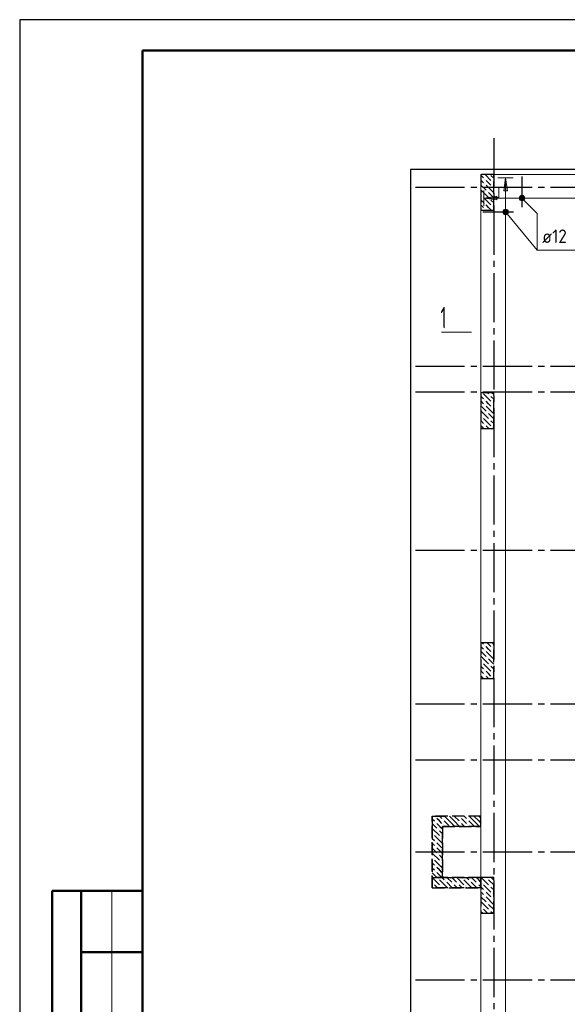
# Model space of a CAD drawing. Header units: millimetres. Extents: x 0 to 50400, y 0 to 39903.
# Tile 2 of 17: x 0 to 10704, y 16382 to 35640. Entities that reach past the tile are written whole.
import ezdxf

# ---------------------------------------------------------------- set-up
doc = ezdxf.new("R2010")
doc.units = ezdxf.units.MM
doc.linetypes.add('______2', pattern=[324, 240, -84])
doc.linetypes.add('______5', pattern=[1320, 960, -120, 120, -120])
for name, color, linetype, lineweight in [('Standard', 7, 'Continuous', 25), ('ЖБ Перекрытие верхний уровень_1', 7, 'Continuous', 35), ('ЖБ Пилон', 7, 'Continuous', 35), ('ЖБ Стена верхний уровень', 7, 'Continuous', 35), ('Общий01', 7, 'Continuous', 13), ('Общий02', 7, 'Continuous', 18), ('Позиционная метка линия выноска', 7, 'Continuous', 13), ('Позиционная метка номер позиции', 7, 'Continuous', 13)]:
    doc.layers.add(name, color=color, linetype=linetype, lineweight=lineweight)
doc.layers.add('Обрамление П-обр. равн.', color=7, linetype='Continuous', lineweight=25, true_color=0x5f1e0f)
doc.layers.add('Оси', color=7, linetype='______5', true_color=0x656565)
doc.styles.add('ISOCPEUR', font='txt')

msp = doc.modelspace()

# ---------------------------------------------------------------- hatches: boundary and pattern name
at = {"layer": 'ЖБ Пилон', "linetype": 'Continuous', "lineweight": -3, "transparency": 33554687}
for points in [[(9087, 32521), (9092, 32526), (9096, 32521), (9092, 32516)], [(9087, 32425), (9092, 32430), (9096, 32425), (9092, 32421)], [(9231, 32473), (9236, 32478), (9240, 32473), (9236, 32468)], [(9231, 32377), (9236, 32382), (9240, 32377), (9236, 32372)], [(9039, 32185), (9044, 32190), (9048, 32185), (9044, 32181)], [(9135, 32281), (9140, 32286), (9144, 32281), (9140, 32276)], [(9087, 32041), (9092, 32046), (9096, 32041), (9092, 32036)], [(9183, 32137), (9188, 32142), (9192, 32137), (9188, 32132)], [(9231, 31993), (9236, 31998), (9240, 31993), (9236, 31988)], [(9087, 31945), (9092, 31950), (9096, 31945), (9092, 31941)], [(9045, 28342), (9044, 28341), (9042, 28342)], [(9087, 28201), (9092, 28206), (9096, 28201), (9092, 28196)], [(9183, 28297), (9188, 28302), (9192, 28297), (9188, 28292)], [(9231, 28153), (9236, 28158), (9240, 28153), (9236, 28148)], [(9087, 28105), (9092, 28110), (9096, 28105), (9092, 28101)], [(9135, 27961), (9140, 27966), (9144, 27961), (9140, 27956)], [(9231, 28057), (9236, 28062), (9240, 28057), (9236, 28052)], [(9039, 27865), (9044, 27870), (9048, 27865), (9044, 27861)], [(9183, 27817), (9188, 27822), (9192, 27817), (9188, 27812)], [(9087, 27721), (9092, 27726), (9096, 27721), (9092, 27716)], [(9231, 27673), (9236, 27678), (9240, 27673), (9236, 27668)], [(9087, 23401), (9092, 23406), (9096, 23401), (9092, 23396)], [(9087, 23305), (9092, 23310), (9096, 23305), (9092, 23301)], [(9231, 23353), (9236, 23358), (9240, 23353), (9236, 23348)], [(9135, 23161), (9140, 23166), (9144, 23161), (9140, 23156)], [(9231, 23257), (9236, 23262), (9240, 23257), (9236, 23252)], [(9039, 23065), (9044, 23070), (9048, 23065), (9044, 23061)], [(9087, 22921), (9092, 22926), (9096, 22921), (9092, 22916)], [(9183, 23017), (9188, 23022), (9192, 23017), (9188, 23012)], [(9087, 22825), (9092, 22830), (9096, 22825), (9092, 22821)], [(9231, 22873), (9236, 22878), (9240, 22873), (9236, 22868)], [(9231, 22777), (9236, 22782), (9240, 22777), (9236, 22772)], [(9039, 18745), (9044, 18750), (9048, 18745), (9044, 18741)], [(9135, 18841), (9140, 18846), (9144, 18841), (9140, 18836)], [(9183, 18697), (9188, 18702), (9192, 18697), (9188, 18692)], [(9087, 18601), (9092, 18606), (9096, 18601), (9092, 18596)], [(9087, 18505), (9092, 18510), (9096, 18505), (9092, 18501)], [(9231, 18553), (9236, 18558), (9240, 18553), (9236, 18548)], [(9135, 18361), (9140, 18366), (9144, 18361), (9140, 18356)], [(9231, 18457), (9236, 18462), (9240, 18457), (9236, 18452)], [(9039, 18265), (9044, 18270), (9048, 18265), (9044, 18261)], [(9183, 18217), (9188, 18222), (9192, 18217), (9188, 18212)]]:
    msp.add_hatch(color=7, dxfattribs=at).paths.add_polyline_path(points, flags=16)
at = {"layer": 'ЖБ Стена верхний уровень', "linetype": 'Continuous', "lineweight": -3, "transparency": 33554687}
for points in [[(8127, 20041), (8132, 20046), (8136, 20041), (8132, 20036)], [(8607, 20041), (8612, 20046), (8616, 20041), (8612, 20036)], [(8127, 19945), (8132, 19950), (8136, 19945), (8132, 19941)], [(8271, 19993), (8276, 19998), (8280, 19993), (8276, 19988)], [(8271, 19897), (8276, 19902), (8280, 19897), (8276, 19892)], [(8607, 19945), (8612, 19950), (8616, 19945), (8612, 19941)], [(8751, 19993), (8756, 19998), (8760, 19993), (8756, 19988)], [(8751, 19897), (8756, 19902), (8760, 19897), (8756, 19892)], [(8079, 19705), (8084, 19710), (8088, 19705), (8084, 19701)], [(8175, 19801), (8180, 19806), (8184, 19801), (8180, 19796)], [(8223, 19657), (8228, 19662), (8232, 19657), (8228, 19652)], [(8127, 19561), (8132, 19566), (8136, 19561), (8132, 19556)], [(8127, 19465), (8132, 19470), (8136, 19465), (8132, 19461)], [(8175, 19321), (8180, 19326), (8184, 19321), (8180, 19316)], [(8079, 19225), (8084, 19230), (8088, 19225), (8084, 19221)], [(8127, 19081), (8132, 19086), (8136, 19081), (8132, 19076)], [(8223, 19177), (8228, 19182), (8232, 19177), (8228, 19172)], [(8127, 18985), (8132, 18990), (8136, 18985), (8132, 18981)], [(8079, 18745), (8084, 18750), (8088, 18745), (8084, 18741)], [(8175, 18841), (8180, 18846), (8184, 18841), (8180, 18836)], [(8223, 18697), (8228, 18702), (8232, 18697), (8228, 18692)], [(8319, 18793), (8324, 18798), (8328, 18793), (8324, 18788)], [(8463, 18745), (8468, 18750), (8472, 18745), (8468, 18741)], [(8559, 18745), (8564, 18750), (8568, 18745), (8564, 18741)], [(8655, 18841), (8660, 18846), (8664, 18841), (8660, 18836)], [(8703, 18697), (8708, 18702), (8712, 18697), (8708, 18692)], [(8799, 18793), (8804, 18798), (8808, 18793), (8804, 18788)], [(8943, 18745), (8948, 18750), (8952, 18745), (8948, 18741)]]:
    msp.add_hatch(color=7, dxfattribs=at).paths.add_polyline_path(points, flags=16)
at = {"layer": 'Общий02', "linetype": 'Continuous', "lineweight": 13, "transparency": 33554687}
msp.add_hatch(color=7, dxfattribs=at).paths.add_polyline_path([(9461, 32295), (9497, 32547), (9533, 32295)], flags=16)
msp.add_hatch(color=7, dxfattribs=at).paths.add_polyline_path([(9325, 32187), (9073, 32151), (9325, 32115)])
at = {"layer": 'Позиционная метка номер позиции', "linetype": 'Continuous', "lineweight": 13, "transparency": 33554687}
for points in [[(9766, 32165), (9805, 32203), (9780, 32190)], [(9805, 32203), (9766, 32165), (9766, 32138)], [(9805, 32203), (9766, 32138), (9832, 32203)], [(9832, 32203), (9766, 32138), (9780, 32113)], [(9832, 32203), (9780, 32113), (9857, 32190)], [(9857, 32190), (9780, 32113), (9805, 32099)], [(9857, 32190), (9805, 32099), (9870, 32165)], [(9870, 32165), (9805, 32099), (9832, 32099)], [(9870, 32165), (9832, 32099), (9870, 32138)], [(9870, 32138), (9832, 32099), (9857, 32113)], [(9488, 31933), (9447, 31899), (9444, 31872)], [(9488, 31933), (9444, 31872), (9516, 31931)], [(9488, 31933), (9447, 31899), (9444, 31872)], [(9488, 31933), (9444, 31872), (9516, 31931)], [(9516, 31931), (9444, 31872), (9456, 31846)], [(9516, 31931), (9444, 31872), (9456, 31846)], [(9447, 31899), (9488, 31933), (9463, 31922)], [(9447, 31899), (9488, 31933), (9463, 31922)], [(9516, 31931), (9456, 31846), (9539, 31915)], [(9516, 31931), (9456, 31846), (9539, 31915)], [(9539, 31915), (9456, 31846), (9479, 31830)], [(9539, 31915), (9456, 31846), (9479, 31830)], [(9539, 31915), (9479, 31830), (9550, 31889)], [(9539, 31915), (9479, 31830), (9550, 31889)], [(9550, 31889), (9479, 31830), (9506, 31827)], [(9550, 31889), (9479, 31830), (9506, 31827)], [(9550, 31889), (9506, 31827), (9548, 31862)], [(9550, 31889), (9506, 31827), (9548, 31862)], [(9548, 31862), (9506, 31827), (9532, 31839)], [(9548, 31862), (9506, 31827), (9532, 31839)]]:
    msp.add_hatch(color=7, dxfattribs=at).paths.add_polyline_path(points)

# ---------------------------------------------------------------- linework, layer by layer
at = {"layer": 'Standard', "color": 7, "linetype": 'Continuous', "lineweight": 25, "transparency": 33554687}
msp.add_line((2400, 35040), (2400, 1270), dxfattribs=at)
at = {"layer": 'Standard', "color": 7, "linetype": 'Continuous', "lineweight": 50, "transparency": 33554687}
for p, q in [((7, 18600), (0, 18600)), ((2400, 18600), (632, 18600)), ((632, 18600), (632, 10800)), ((632, 18600), (632, 10800)), ((1200, 18600), (1200, 10800)), ((2400, 17400), (1200, 17400))]:
    msp.add_line(p, q, dxfattribs=at)
at = {"layer": 'Standard', "color": 7, "linetype": 'Continuous', "lineweight": 13, "transparency": 33554687}
msp.add_line((1800, 18600), (1800, 10800), dxfattribs=at)
at = {"layer": 'Standard', "color": 7, "linetype": 'Continuous', "lineweight": 25, "transparency": 33554687}
msp.add_lwpolyline([(0, 0), (50400, 0), (50400, 35640), (0, 35640), (0, 0)], close=True, dxfattribs=at)
at = {"layer": 'Standard', "color": 7, "linetype": 'Continuous', "lineweight": 50, "transparency": 33554687}
msp.add_lwpolyline([(2400, 35040), (49800, 35040), (49800, 600), (2400, 600), (2400, 35040)], close=True, dxfattribs=at)
at = {"layer": 'Standard', "color": 254, "linetype": 'Continuous', "lineweight": -3, "true_color": 0xc4c4ff, "transparency": 33554687}
msp.add_lwpolyline([(7636, 10212), (40365, 10212), (40365, 32712), (7636, 32712), (7636, 10212)], dxfattribs=at)
at = {"layer": 'Standard', "color": 7, "linetype": 'Continuous', "lineweight": 13, "transparency": 33554687}
msp.add_lwpolyline([(8830, 29527), (8576, 29527), (8246, 29527)], dxfattribs=at)
at = {"layer": 'ЖБ Перекрытие верхний уровень_1', "color": 7, "linetype": 'Continuous', "lineweight": 18, "transparency": 33554687}
for p, q in [((30365, 32612), (9015, 32612)), ((9015, 32612), (9015, 13862)), ((9365, 32362), (9265, 32362)), ((9265, 32362), (9265, 32162)), ((9365, 32162), (9365, 32362)), ((9265, 32162), (9365, 32162))]:
    msp.add_line(p, q, dxfattribs=at)
at = {"layer": 'ЖБ Пилон', "color": 253, "linetype": '______2', "lineweight": -3, "true_color": 0xa0a0a0, "transparency": 33554687}
for p, q in [((9265, 32612), (9015, 32612)), ((9015, 32612), (9015, 31912)), ((9265, 31912), (9265, 32612)), ((9015, 31912), (9265, 31912)), ((9265, 28342), (9015, 28342)), ((9015, 28342), (9015, 27642)), ((9265, 27642), (9265, 28342)), ((9015, 27642), (9265, 27642)), ((9265, 23452), (9015, 23452)), ((9015, 23452), (9015, 22752)), ((9265, 22752), (9265, 23452)), ((9015, 22752), (9265, 22752)), ((9265, 18862), (9015, 18862)), ((9015, 18862), (9015, 18162)), ((9265, 18162), (9265, 18862)), ((9015, 18162), (9265, 18162))]:
    msp.add_line(p, q, dxfattribs=at)
at = {"layer": 'ЖБ Пилон', "color": 253, "linetype": 'Continuous', "lineweight": -3, "true_color": 0xa0a0a0, "transparency": 33554687}
for p, q in [((9015, 32598), (9068, 32545)), ((9096, 32612), (9212, 32497)), ((9265, 32540), (9212, 32593)), ((9015, 32502), (9068, 32449)), ((9015, 32406), (9116, 32305)), ((9164, 32449), (9116, 32497)), ((9116, 32401), (9260, 32257)), ((9212, 32401), (9164, 32449)), ((9260, 32449), (9265, 32444)), ((9020, 32209), (9015, 32214)), ((9020, 32305), (9164, 32161)), ((9068, 32161), (9212, 32017)), ((9164, 32257), (9265, 32156)), ((9260, 32353), (9265, 32348)), ((9015, 32118), (9068, 32065)), ((9015, 32022), (9068, 31969)), ((9164, 31969), (9116, 32017)), ((9212, 31921), (9164, 31969)), ((9265, 32060), (9212, 32113)), ((9260, 31969), (9265, 31964)), ((9015, 31926), (9028, 31912)), ((9116, 31921), (9124, 31912)), ((9068, 28321), (9212, 28177)), ((9142, 28342), (9164, 28321)), ((9238, 28342), (9265, 28316)), ((9015, 28278), (9068, 28225)), ((9015, 28182), (9068, 28129)), ((9164, 28129), (9116, 28177)), ((9212, 28081), (9164, 28129)), ((9265, 28220), (9212, 28273)), ((9260, 28129), (9265, 28124)), ((9015, 28086), (9116, 27985)), ((9020, 27985), (9164, 27841)), ((9116, 28081), (9260, 27937)), ((9164, 27937), (9265, 27836)), ((9260, 28033), (9265, 28028)), ((9020, 27889), (9015, 27894)), ((9015, 27798), (9068, 27745)), ((9068, 27841), (9212, 27697)), ((9265, 27740), (9212, 27793)), ((9015, 27702), (9068, 27649)), ((9164, 27649), (9116, 27697)), ((9170, 27642), (9164, 27649)), ((9260, 27649), (9265, 27644)), ((9015, 23382), (9068, 23329)), ((9040, 23452), (9068, 23425)), ((9164, 23329), (9116, 23377)), ((9136, 23452), (9212, 23377)), ((9212, 23281), (9164, 23329)), ((9265, 23420), (9232, 23452)), ((9260, 23329), (9265, 23324)), ((9015, 23286), (9116, 23185)), ((9020, 23185), (9164, 23041)), ((9116, 23281), (9260, 23137)), ((9164, 23137), (9265, 23036)), ((9260, 23233), (9265, 23228)), ((9020, 23089), (9015, 23094)), ((9015, 22998), (9068, 22945)), ((9068, 23041), (9212, 22897)), ((9265, 22940), (9212, 22993)), ((9015, 22902), (9068, 22849)), ((9015, 22806), (9068, 22752)), ((9164, 22849), (9116, 22897)), ((9116, 22801), (9164, 22752)), ((9212, 22801), (9164, 22849)), ((9260, 22849), (9265, 22844)), ((9260, 22753), (9260, 22752)), ((9020, 18769), (9015, 18774)), ((9022, 18862), (9164, 18721)), ((9068, 18721), (9212, 18577)), ((9164, 18817), (9265, 18716)), ((9214, 18862), (9260, 18817)), ((9015, 18678), (9068, 18625)), ((9015, 18582), (9068, 18529)), ((9164, 18529), (9116, 18577)), ((9212, 18481), (9164, 18529)), ((9265, 18620), (9212, 18673)), ((9260, 18529), (9265, 18524)), ((9015, 18486), (9116, 18385)), ((9020, 18385), (9164, 18241)), ((9116, 18481), (9260, 18337)), ((9164, 18337), (9265, 18236)), ((9260, 18433), (9265, 18428)), ((9020, 18289), (9015, 18294)), ((9015, 18198), (9050, 18162)), ((9068, 18241), (9146, 18162)), ((9242, 18162), (9212, 18193))]:
    msp.add_line(p, q, dxfattribs=at)
at = {"layer": 'ЖБ Стена верхний уровень', "color": 253, "linetype": '______2', "lineweight": -3, "true_color": 0xa0a0a0, "transparency": 33554687}
for p, q in [((9015, 20062), (8065, 20062)), ((8065, 20062), (8065, 19862)), ((9015, 19862), (9015, 20062)), ((8065, 19862), (8065, 18862)), ((8265, 18862), (8265, 19862)), ((8265, 19862), (9015, 19862)), ((8065, 18862), (8265, 18862)), ((9015, 18862), (8065, 18862)), ((8065, 18862), (8065, 18662)), ((9015, 18662), (9015, 18862)), ((8065, 18662), (9015, 18662))]:
    msp.add_line(p, q, dxfattribs=at)
at = {"layer": 'ЖБ Стена верхний уровень', "color": 253, "linetype": 'Continuous', "lineweight": -3, "true_color": 0xa0a0a0, "transparency": 33554687}
for p, q in [((8207, 20062), (8252, 20017)), ((8396, 19969), (8303, 20062)), ((8398, 20062), (8492, 19969)), ((8494, 20062), (8588, 19969)), ((8687, 20062), (8732, 20017)), ((8876, 19969), (8783, 20062)), ((8878, 20062), (8972, 19969)), ((8974, 20062), (9015, 20022)), ((8065, 20012), (8108, 19969)), ((8065, 19916), (8119, 19862)), ((8119, 19862), (8156, 19825)), ((8204, 19969), (8156, 20017)), ((8156, 19921), (8214, 19862)), ((8252, 19921), (8204, 19969)), ((8214, 19862), (8265, 19812)), ((8300, 19969), (8396, 19873)), ((8300, 19873), (8310, 19862)), ((8396, 19969), (8492, 19873)), ((8492, 19969), (8599, 19862)), ((8684, 19969), (8636, 20017)), ((8636, 19921), (8694, 19862)), ((8732, 19921), (8684, 19969)), ((8780, 19969), (8876, 19873)), ((8780, 19873), (8790, 19862)), ((8876, 19969), (8972, 19873)), ((8972, 19969), (9015, 19926)), ((8065, 19820), (8204, 19681)), ((8108, 19681), (8252, 19537)), ((8204, 19777), (8265, 19716)), ((8065, 19628), (8108, 19585)), ((8065, 19532), (8108, 19489)), ((8204, 19489), (8156, 19537)), ((8252, 19441), (8204, 19489)), ((8265, 19620), (8252, 19633)), ((8065, 19436), (8156, 19345)), ((8065, 19340), (8204, 19201)), ((8156, 19441), (8265, 19332)), ((8204, 19297), (8265, 19236)), ((8065, 19148), (8108, 19105)), ((8108, 19201), (8252, 19057)), ((8265, 19140), (8252, 19153)), ((8065, 19052), (8108, 19009)), ((8065, 18956), (8156, 18865)), ((8204, 19009), (8156, 19057)), ((8156, 18961), (8254, 18862)), ((8252, 18961), (8204, 19009)), ((8065, 18860), (8204, 18721)), ((8108, 18721), (8166, 18662)), ((8204, 18817), (8348, 18673)), ((8254, 18862), (8300, 18817)), ((8454, 18662), (8348, 18769)), ((8350, 18862), (8444, 18769)), ((8492, 18817), (8446, 18862)), ((8540, 18769), (8492, 18817)), ((8492, 18721), (8550, 18662)), ((8542, 18862), (8684, 18721)), ((8588, 18721), (8646, 18662)), ((8684, 18817), (8828, 18673)), ((8734, 18862), (8780, 18817)), ((8934, 18662), (8828, 18769)), ((8830, 18862), (8924, 18769)), ((8972, 18817), (8926, 18862)), ((9015, 18774), (8972, 18817)), ((8972, 18721), (9015, 18678)), ((8065, 18668), (8070, 18662)), ((8263, 18662), (8252, 18673)), ((8743, 18662), (8732, 18673))]:
    msp.add_line(p, q, dxfattribs=at)
at = {"layer": 'Обрамление П-обр. равн.', "color": 7, "linetype": 'Continuous', "lineweight": 25, "transparency": 33554687}
for p, q in [((9818, 32576), (9818, 31976)), ((9051, 31880), (9651, 31880))]:
    msp.add_line(p, q, dxfattribs=at)
at = {"layer": 'Общий02', "color": 251, "linetype": 'Continuous', "lineweight": 13, "true_color": 0x494949, "transparency": 33554687}
for p, q in [((9347, 32547), (9647, 32547)), ((9461, 32295), (9497, 32547)), ((9497, 32547), (9497, 32547)), ((9497, 32547), (9497, 32547)), ((9497, 32547), (9497, 32547)), ((9497, 32547), (9533, 32295)), ((9073, 32001), (9073, 32301)), ((9325, 32187), (9073, 32151)), ((9325, 32115), (9325, 32187)), ((9533, 32295), (9461, 32295)), ((9497, 32295), (9497, 32277)), ((9073, 32151), (9073, 32151)), ((9073, 32151), (9073, 32151)), ((9073, 32151), (9073, 32151)), ((9073, 32151), (9325, 32115)), ((9325, 32151), (9343, 32151))]:
    msp.add_line(p, q, dxfattribs=at)
for points in [[(9497, 32547), (9497, 13962), (9503, 10698), (10503, 10698)], [(31928, 27076), (29904, 27076), (29904, 27361), (29674, 27361), (29674, 28273), (29904, 28273), (29904, 32151), (27195, 32151), (23595, 32151), (9073, 32151)]]:
    msp.add_lwpolyline(points, dxfattribs=at)
at = {"layer": 'Оси', "color": 8, "linetype": '______5', "lineweight": -3, "transparency": 33554687}
for p, q in [((9265, 33324), (9265, 8909)), ((7736, 32362), (42963, 32362)), ((7736, 28862), (42963, 28862)), ((7736, 28362), (42963, 28362)), ((7736, 25262), (42963, 25262)), ((7736, 22262), (42963, 22262)), ((7736, 21162), (42963, 21162)), ((7736, 19362), (42963, 19362)), ((7736, 16862), (42963, 16862))]:
    msp.add_line(p, q, dxfattribs=at)
at = {"layer": 'Позиционная метка линия выноска', "color": 253, "linetype": '______2', "lineweight": -3, "true_color": 0xa0a0a0, "transparency": 33554687}
for p, q in [((8065, 18662), (8065, 20062)), ((8065, 20062), (8385, 20062)), ((9015, 20062), (8365, 20062)), ((9015, 19862), (8265, 19862)), ((8265, 19862), (8265, 18862)), ((8265, 18862), (9015, 18862)), ((9015, 18662), (8065, 18662))]:
    msp.add_line(p, q, dxfattribs=at)
at = {"layer": 'Позиционная метка номер позиции', "color": 7, "linetype": 'Continuous', "lineweight": 13, "transparency": 33554687}
for p, q in [((9780, 32190), (9780, 32190)), ((9857, 32190), (9857, 32190)), ((9780, 32113), (9780, 32113)), ((9857, 32113), (9857, 32113)), ((9456, 31846), (9456, 31846)), ((9456, 31846), (9456, 31846)), ((9463, 31922), (9463, 31922)), ((9463, 31922), (9463, 31922)), ((9497, 31880), (10118, 31132)), ((9532, 31839), (9532, 31839)), ((9532, 31839), (9532, 31839)), ((9539, 31915), (9539, 31915)), ((9539, 31915), (9539, 31915))]:
    msp.add_line(p, q, dxfattribs=at)
for points in [[(9818, 32151), (10118, 31852), (10118, 31132)], [(9497, 31880), (10118, 31132), (12391, 31132)]]:
    msp.add_lwpolyline(points, dxfattribs=at)
for centre in [(9818, 32151), (9497, 31880), (9497, 31880)]:
    msp.add_circle(centre, 54, dxfattribs=at)

# ---------------------------------------------------------------- texts
at = {"layer": 'Обрамление П-обр. равн.', "color": 7, "linetype": 'Continuous', "lineweight": 13, "transparency": 33554687, "insert": (10213, 31273), "char_height": 264, "width": 2469.88, "attachment_point": 7, "style": 'ISOCPEUR'}
msp.add_mtext('\\W0.92;ø12 L=1310mm ', dxfattribs=at)
at = {"layer": 'Общий01', "color": 7, "linetype": 'Continuous', "lineweight": 35, "transparency": 33554687, "insert": (8224, 29603), "char_height": 420, "width": 326.67, "attachment_point": 7, "style": 'ISOCPEUR'}
msp.add_mtext('\\W0.56;1', dxfattribs=at)

doc.saveas('drawing.dxf')
